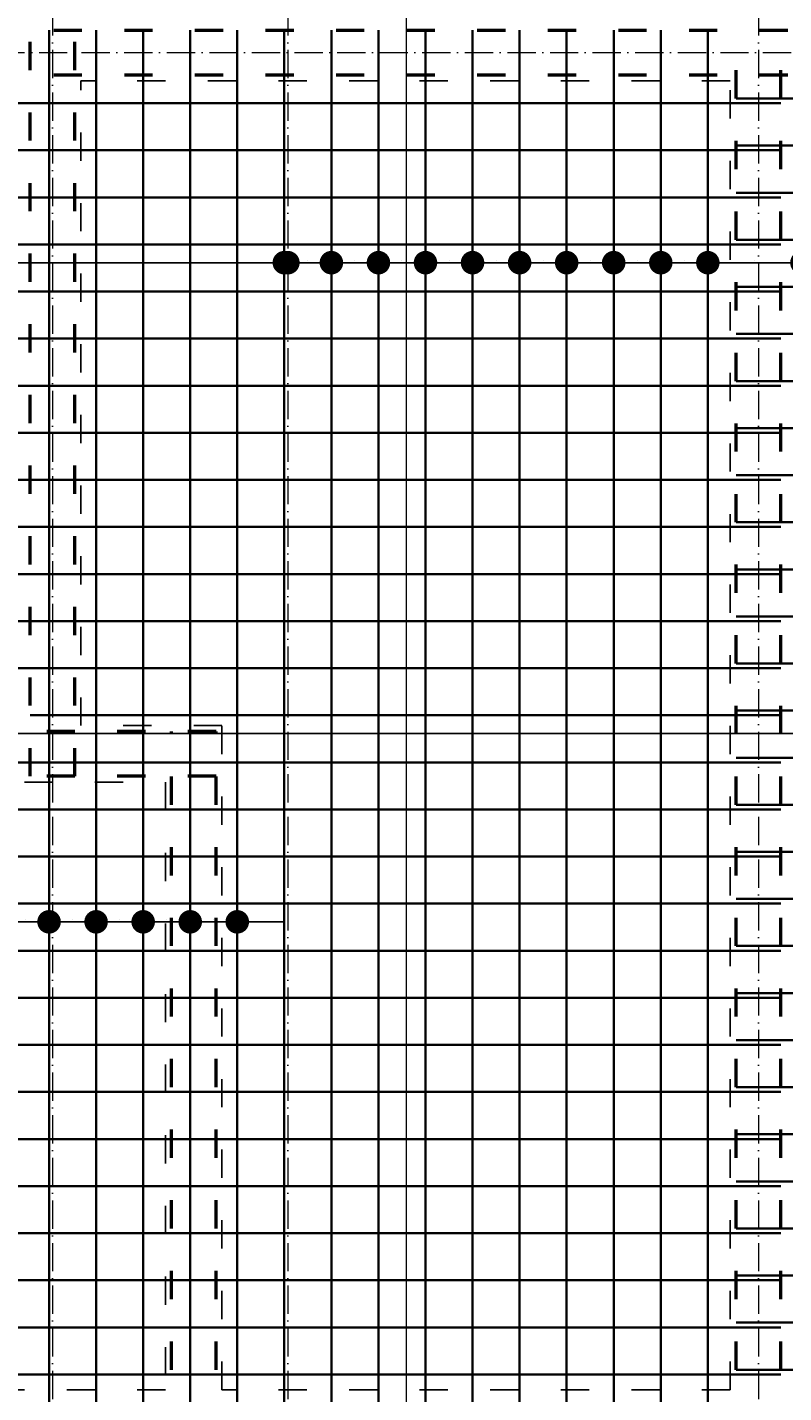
# Model space of a CAD drawing. Header units: millimetres. Extents: x 300938 to 312016, y 11971 to 20881.
# Tile 54 of 239: x 307680 to 308001, y 14710 to 15290. Entities that reach past the tile are written whole.
import ezdxf

# ---------------------------------------------------------------- set-up
doc = ezdxf.new("R2010")
doc.units = ezdxf.units.MM
doc.linetypes.add('ACAD_ISO03W100', pattern=[30, 12, -18])
doc.linetypes.add('ACAD_ISO10W100', pattern=[18, 12, -3, 0, -3])
for name, color, linetype, lineweight in [('konstrukcja wymiary', 1, 'Continuous', 13), ('osie', 5, 'ACAD_ISO10W100', 13), ('zbrojenie', 4, 'Continuous', 50), ('zbrojenie płyty', 141, 'Continuous', 35)]:
    doc.layers.add(name, color=color, linetype=linetype, lineweight=lineweight)
doc.layers.add('przerywane', color=6, linetype='ACAD_ISO03W100')
doc.styles.add('KONSTRUKCJA', font='romand.shx', dxfattribs={"oblique": 10})
doc.styles.get("Standard").update_dxf_attribs({"font": 'romand.shx', "oblique": 10})
doc.dimstyles.new('150', dxfattribs={"dimtxt": 10, "dimasz": 7, "dimexe": 1.25, "dimexo": 0.625, "dimgap": 3, "dimtad": 1, "dimdec": 0, "dimrnd": 0.5, "dimtxsty": 'KONSTRUKCJA', "dimblk": 'ARCHTICK', "dimcen": 2.5, "dimadec": 0, "dimazin": 0, "dimtfac": 1, "dimtdec": 0, "dimtix": 1, "dimtmove": 0, "dimatfit": 3, "dimfxl": 4, "dimfxlon": 1, "dimarcsym": 0})
doc.dimstyles.new('kropki', dxfattribs={"dimtxt": 0.001, "dimasz": 10, "dimexe": 1.25, "dimexo": 0.625, "dimgap": 1, "dimtad": 1, "dimtxsty": 'Standard', "dimblk": 'DOT', "dimcen": 2.5, "dimadec": 0, "dimazin": 0, "dimtfac": 1, "dimtmove": 0, "dimatfit": 3, "dimfxl": 1, "dimfxlon": 1, "dimarcsym": 0})

# ---------------------------------------------------------------- blocks, each defined once
blk = doc.blocks.new('_Dot')
at = {"color": 0, "linetype": 'ByBlock', "lineweight": -2}
blk.add_line((-0.5, 0), (-1, 0), dxfattribs=at)
at = {"color": 0, "linetype": 'ByBlock', "const_width": 0.5}
blk.add_lwpolyline([(-0.25, 0, 1), (0.25, 0, 1)], format="xyb", close=True, dxfattribs=at)
blk = doc.blocks.new('*D2355')
at = {"layer": 'Defpoints', "color": 0, "transparency": 16777216}
for p in [(307648.94, 14919.72), (307668.94, 14919.72), (307668.94, 14909.99)]:
    blk.add_point(p, dxfattribs=at)
at = {"layer": 'konstrukcja wymiary', "color": 0, "lineweight": -2, "transparency": 16777216}
for p, q in [((307638.94, 14909.99), (307628.94, 14909.99)), ((307648.94, 14910.99), (307648.94, 14908.74)), ((307648.94, 14909.99), (307668.94, 14909.99)), ((307668.94, 14910.99), (307668.94, 14908.74)), ((307678.94, 14909.99), (307688.94, 14909.99))]:
    blk.add_line(p, q, dxfattribs=at)
at = {"layer": 'konstrukcja wymiary', "color": 0, "lineweight": -2, "transparency": 16777216, "xscale": 10, "yscale": 10, "zscale": 10}
blk.add_blockref('_Dot', (307648.94, 14909.99), dxfattribs=at)
at = {"layer": 'konstrukcja wymiary', "color": 0, "lineweight": -2, "transparency": 16777216, "xscale": 10, "yscale": 10, "zscale": 10, "rotation": 180}
blk.add_blockref('_Dot', (307668.94, 14909.99), dxfattribs=at)
at = {"layer": 'konstrukcja wymiary', "color": 0, "transparency": 16777216, "insert": (307658.94, 14910.99), "char_height": 0.001, "attachment_point": 5}
blk.add_mtext('20', dxfattribs=at)
blk = doc.blocks.new('*D2356')
at = {"layer": 'Defpoints', "color": 0, "transparency": 16777216}
for p in [(307668.94, 14919.72), (307688.94, 14919.72), (307688.94, 14909.99)]:
    blk.add_point(p, dxfattribs=at)
at = {"layer": 'konstrukcja wymiary', "color": 0, "lineweight": -2, "transparency": 16777216}
for p, q in [((307658.94, 14909.99), (307648.94, 14909.99)), ((307668.94, 14910.99), (307668.94, 14908.74)), ((307668.94, 14909.99), (307688.94, 14909.99)), ((307688.94, 14910.99), (307688.94, 14908.74)), ((307698.94, 14909.99), (307708.94, 14909.99))]:
    blk.add_line(p, q, dxfattribs=at)
at = {"layer": 'konstrukcja wymiary', "color": 0, "lineweight": -2, "transparency": 16777216, "xscale": 10, "yscale": 10, "zscale": 10}
blk.add_blockref('_Dot', (307668.94, 14909.99), dxfattribs=at)
at = {"layer": 'konstrukcja wymiary', "color": 0, "lineweight": -2, "transparency": 16777216, "xscale": 10, "yscale": 10, "zscale": 10, "rotation": 180}
blk.add_blockref('_Dot', (307688.94, 14909.99), dxfattribs=at)
at = {"layer": 'konstrukcja wymiary', "color": 0, "transparency": 16777216, "insert": (307678.94, 14910.99), "char_height": 0.001, "attachment_point": 5}
blk.add_mtext('20', dxfattribs=at)
blk = doc.blocks.new('*D2357')
at = {"layer": 'Defpoints', "color": 0, "transparency": 16777216}
for p in [(307688.94, 14919.72), (307708.94, 14919.72), (307708.94, 14909.99)]:
    blk.add_point(p, dxfattribs=at)
at = {"layer": 'konstrukcja wymiary', "color": 0, "lineweight": -2, "transparency": 16777216}
for p, q in [((307678.94, 14909.99), (307668.94, 14909.99)), ((307688.94, 14910.99), (307688.94, 14908.74)), ((307688.94, 14909.99), (307708.94, 14909.99)), ((307708.94, 14910.99), (307708.94, 14908.74)), ((307718.94, 14909.99), (307728.94, 14909.99))]:
    blk.add_line(p, q, dxfattribs=at)
at = {"layer": 'konstrukcja wymiary', "color": 0, "lineweight": -2, "transparency": 16777216, "xscale": 10, "yscale": 10, "zscale": 10}
blk.add_blockref('_Dot', (307688.94, 14909.99), dxfattribs=at)
at = {"layer": 'konstrukcja wymiary', "color": 0, "lineweight": -2, "transparency": 16777216, "xscale": 10, "yscale": 10, "zscale": 10, "rotation": 180}
blk.add_blockref('_Dot', (307708.94, 14909.99), dxfattribs=at)
at = {"layer": 'konstrukcja wymiary', "color": 0, "transparency": 16777216, "insert": (307698.94, 14910.99), "char_height": 0.001, "attachment_point": 5}
blk.add_mtext('20', dxfattribs=at)
blk = doc.blocks.new('*D2358')
at = {"layer": 'Defpoints', "color": 0, "transparency": 16777216}
for p in [(307708.94, 14919.72), (307728.94, 14919.72), (307728.94, 14909.99)]:
    blk.add_point(p, dxfattribs=at)
at = {"layer": 'konstrukcja wymiary', "color": 0, "lineweight": -2, "transparency": 16777216}
for p, q in [((307698.94, 14909.99), (307688.94, 14909.99)), ((307708.94, 14910.99), (307708.94, 14908.74)), ((307708.94, 14909.99), (307728.94, 14909.99)), ((307728.94, 14910.99), (307728.94, 14908.74)), ((307738.94, 14909.99), (307748.94, 14909.99))]:
    blk.add_line(p, q, dxfattribs=at)
at = {"layer": 'konstrukcja wymiary', "color": 0, "lineweight": -2, "transparency": 16777216, "xscale": 10, "yscale": 10, "zscale": 10}
blk.add_blockref('_Dot', (307708.94, 14909.99), dxfattribs=at)
at = {"layer": 'konstrukcja wymiary', "color": 0, "lineweight": -2, "transparency": 16777216, "xscale": 10, "yscale": 10, "zscale": 10, "rotation": 180}
blk.add_blockref('_Dot', (307728.94, 14909.99), dxfattribs=at)
at = {"layer": 'konstrukcja wymiary', "color": 0, "transparency": 16777216, "insert": (307718.94, 14910.99), "char_height": 0.001, "attachment_point": 5}
blk.add_mtext('20', dxfattribs=at)
blk = doc.blocks.new('*D2359')
at = {"layer": 'Defpoints', "color": 0, "transparency": 16777216}
for p in [(307728.94, 14919.72), (307748.94, 14919.72), (307748.94, 14909.99)]:
    blk.add_point(p, dxfattribs=at)
at = {"layer": 'konstrukcja wymiary', "color": 0, "lineweight": -2, "transparency": 16777216}
for p, q in [((307718.94, 14909.99), (307708.94, 14909.99)), ((307728.94, 14910.99), (307728.94, 14908.74)), ((307728.94, 14909.99), (307748.94, 14909.99)), ((307748.94, 14910.99), (307748.94, 14908.74)), ((307758.94, 14909.99), (307768.94, 14909.99))]:
    blk.add_line(p, q, dxfattribs=at)
at = {"layer": 'konstrukcja wymiary', "color": 0, "lineweight": -2, "transparency": 16777216, "xscale": 10, "yscale": 10, "zscale": 10}
blk.add_blockref('_Dot', (307728.94, 14909.99), dxfattribs=at)
at = {"layer": 'konstrukcja wymiary', "color": 0, "lineweight": -2, "transparency": 16777216, "xscale": 10, "yscale": 10, "zscale": 10, "rotation": 180}
blk.add_blockref('_Dot', (307748.94, 14909.99), dxfattribs=at)
at = {"layer": 'konstrukcja wymiary', "color": 0, "transparency": 16777216, "insert": (307738.94, 14910.99), "char_height": 0.001, "attachment_point": 5}
blk.add_mtext('20', dxfattribs=at)
blk = doc.blocks.new('*D2360')
at = {"layer": 'Defpoints', "color": 0, "transparency": 16777216}
for p in [(307748.94, 14919.72), (307768.94, 14919.72), (307768.94, 14909.99)]:
    blk.add_point(p, dxfattribs=at)
at = {"layer": 'konstrukcja wymiary', "color": 0, "lineweight": -2, "transparency": 16777216}
for p, q in [((307738.94, 14909.99), (307728.94, 14909.99)), ((307748.94, 14910.99), (307748.94, 14908.74)), ((307748.94, 14909.99), (307768.94, 14909.99)), ((307768.94, 14910.99), (307768.94, 14908.74)), ((307778.94, 14909.99), (307788.94, 14909.99))]:
    blk.add_line(p, q, dxfattribs=at)
at = {"layer": 'konstrukcja wymiary', "color": 0, "lineweight": -2, "transparency": 16777216, "xscale": 10, "yscale": 10, "zscale": 10}
blk.add_blockref('_Dot', (307748.94, 14909.99), dxfattribs=at)
at = {"layer": 'konstrukcja wymiary', "color": 0, "lineweight": -2, "transparency": 16777216, "xscale": 10, "yscale": 10, "zscale": 10, "rotation": 180}
blk.add_blockref('_Dot', (307768.94, 14909.99), dxfattribs=at)
at = {"layer": 'konstrukcja wymiary', "color": 0, "transparency": 16777216, "insert": (307758.94, 14910.99), "char_height": 0.001, "attachment_point": 5}
blk.add_mtext('20', dxfattribs=at)
blk = doc.blocks.new('*D2361')
at = {"layer": 'Defpoints', "color": 0, "transparency": 16777216}
for p in [(307788.94, 15199.72), (307808.94, 15199.72), (307808.94, 15189.99)]:
    blk.add_point(p, dxfattribs=at)
at = {"layer": 'konstrukcja wymiary', "color": 0, "lineweight": -2, "transparency": 16777216}
for p, q in [((307788.94, 15190.99), (307788.94, 15188.74)), ((307808.94, 15190.99), (307808.94, 15188.74)), ((307778.94, 15189.99), (307768.94, 15189.99)), ((307788.94, 15189.99), (307808.94, 15189.99)), ((307818.94, 15189.99), (307828.94, 15189.99))]:
    blk.add_line(p, q, dxfattribs=at)
at = {"layer": 'konstrukcja wymiary', "color": 0, "lineweight": -2, "transparency": 16777216, "xscale": 10, "yscale": 10, "zscale": 10}
blk.add_blockref('_Dot', (307788.94, 15189.99), dxfattribs=at)
at = {"layer": 'konstrukcja wymiary', "color": 0, "lineweight": -2, "transparency": 16777216, "xscale": 10, "yscale": 10, "zscale": 10, "rotation": 180}
blk.add_blockref('_Dot', (307808.94, 15189.99), dxfattribs=at)
at = {"layer": 'konstrukcja wymiary', "color": 0, "transparency": 16777216, "insert": (307798.94, 15190.99), "char_height": 0.001, "attachment_point": 5}
blk.add_mtext('20', dxfattribs=at)
blk = doc.blocks.new('*D2362')
at = {"layer": 'Defpoints', "color": 0, "transparency": 16777216}
for p in [(307808.94, 15199.72), (307828.94, 15199.72), (307828.94, 15189.99)]:
    blk.add_point(p, dxfattribs=at)
at = {"layer": 'konstrukcja wymiary', "color": 0, "lineweight": -2, "transparency": 16777216}
for p, q in [((307808.94, 15190.99), (307808.94, 15188.74)), ((307828.94, 15190.99), (307828.94, 15188.74)), ((307798.94, 15189.99), (307788.94, 15189.99)), ((307808.94, 15189.99), (307828.94, 15189.99)), ((307838.94, 15189.99), (307848.94, 15189.99))]:
    blk.add_line(p, q, dxfattribs=at)
at = {"layer": 'konstrukcja wymiary', "color": 0, "lineweight": -2, "transparency": 16777216, "xscale": 10, "yscale": 10, "zscale": 10}
blk.add_blockref('_Dot', (307808.94, 15189.99), dxfattribs=at)
at = {"layer": 'konstrukcja wymiary', "color": 0, "lineweight": -2, "transparency": 16777216, "xscale": 10, "yscale": 10, "zscale": 10, "rotation": 180}
blk.add_blockref('_Dot', (307828.94, 15189.99), dxfattribs=at)
at = {"layer": 'konstrukcja wymiary', "color": 0, "transparency": 16777216, "insert": (307818.94, 15190.99), "char_height": 0.001, "attachment_point": 5}
blk.add_mtext('20', dxfattribs=at)
blk = doc.blocks.new('*D2363')
at = {"layer": 'Defpoints', "color": 0, "transparency": 16777216}
for p in [(307828.94, 15199.72), (307848.94, 15199.72), (307848.94, 15189.99)]:
    blk.add_point(p, dxfattribs=at)
at = {"layer": 'konstrukcja wymiary', "color": 0, "lineweight": -2, "transparency": 16777216}
for p, q in [((307828.94, 15190.99), (307828.94, 15188.74)), ((307848.94, 15190.99), (307848.94, 15188.74)), ((307818.94, 15189.99), (307808.94, 15189.99)), ((307828.94, 15189.99), (307848.94, 15189.99)), ((307858.94, 15189.99), (307868.94, 15189.99))]:
    blk.add_line(p, q, dxfattribs=at)
at = {"layer": 'konstrukcja wymiary', "color": 0, "lineweight": -2, "transparency": 16777216, "xscale": 10, "yscale": 10, "zscale": 10}
blk.add_blockref('_Dot', (307828.94, 15189.99), dxfattribs=at)
at = {"layer": 'konstrukcja wymiary', "color": 0, "lineweight": -2, "transparency": 16777216, "xscale": 10, "yscale": 10, "zscale": 10, "rotation": 180}
blk.add_blockref('_Dot', (307848.94, 15189.99), dxfattribs=at)
at = {"layer": 'konstrukcja wymiary', "color": 0, "transparency": 16777216, "insert": (307838.94, 15190.99), "char_height": 0.001, "attachment_point": 5}
blk.add_mtext('20', dxfattribs=at)
blk = doc.blocks.new('*D2364')
at = {"layer": 'Defpoints', "color": 0, "transparency": 16777216}
for p in [(307848.94, 15199.72), (307868.94, 15199.72), (307868.94, 15189.99)]:
    blk.add_point(p, dxfattribs=at)
at = {"layer": 'konstrukcja wymiary', "color": 0, "lineweight": -2, "transparency": 16777216}
for p, q in [((307848.94, 15190.99), (307848.94, 15188.74)), ((307868.94, 15190.99), (307868.94, 15188.74)), ((307838.94, 15189.99), (307828.94, 15189.99)), ((307848.94, 15189.99), (307868.94, 15189.99)), ((307878.94, 15189.99), (307888.94, 15189.99))]:
    blk.add_line(p, q, dxfattribs=at)
at = {"layer": 'konstrukcja wymiary', "color": 0, "lineweight": -2, "transparency": 16777216, "xscale": 10, "yscale": 10, "zscale": 10}
blk.add_blockref('_Dot', (307848.94, 15189.99), dxfattribs=at)
at = {"layer": 'konstrukcja wymiary', "color": 0, "lineweight": -2, "transparency": 16777216, "xscale": 10, "yscale": 10, "zscale": 10, "rotation": 180}
blk.add_blockref('_Dot', (307868.94, 15189.99), dxfattribs=at)
at = {"layer": 'konstrukcja wymiary', "color": 0, "transparency": 16777216, "insert": (307858.94, 15190.99), "char_height": 0.001, "attachment_point": 5}
blk.add_mtext('20', dxfattribs=at)
blk = doc.blocks.new('*D2365')
at = {"layer": 'Defpoints', "color": 0, "transparency": 16777216}
for p in [(307868.94, 15199.72), (307888.94, 15199.72), (307888.94, 15189.99)]:
    blk.add_point(p, dxfattribs=at)
at = {"layer": 'konstrukcja wymiary', "color": 0, "lineweight": -2, "transparency": 16777216}
for p, q in [((307868.94, 15190.99), (307868.94, 15188.74)), ((307888.94, 15190.99), (307888.94, 15188.74)), ((307858.94, 15189.99), (307848.94, 15189.99)), ((307868.94, 15189.99), (307888.94, 15189.99)), ((307898.94, 15189.99), (307908.94, 15189.99))]:
    blk.add_line(p, q, dxfattribs=at)
at = {"layer": 'konstrukcja wymiary', "color": 0, "lineweight": -2, "transparency": 16777216, "xscale": 10, "yscale": 10, "zscale": 10}
blk.add_blockref('_Dot', (307868.94, 15189.99), dxfattribs=at)
at = {"layer": 'konstrukcja wymiary', "color": 0, "lineweight": -2, "transparency": 16777216, "xscale": 10, "yscale": 10, "zscale": 10, "rotation": 180}
blk.add_blockref('_Dot', (307888.94, 15189.99), dxfattribs=at)
at = {"layer": 'konstrukcja wymiary', "color": 0, "transparency": 16777216, "insert": (307878.94, 15190.99), "char_height": 0.001, "attachment_point": 5}
blk.add_mtext('20', dxfattribs=at)
blk = doc.blocks.new('*D2366')
at = {"layer": 'Defpoints', "color": 0, "transparency": 16777216}
for p in [(307888.94, 15199.72), (307908.94, 15199.72), (307908.94, 15189.99)]:
    blk.add_point(p, dxfattribs=at)
at = {"layer": 'konstrukcja wymiary', "color": 0, "lineweight": -2, "transparency": 16777216}
for p, q in [((307888.94, 15190.99), (307888.94, 15188.74)), ((307908.94, 15190.99), (307908.94, 15188.74)), ((307878.94, 15189.99), (307868.94, 15189.99)), ((307888.94, 15189.99), (307908.94, 15189.99)), ((307918.94, 15189.99), (307928.94, 15189.99))]:
    blk.add_line(p, q, dxfattribs=at)
at = {"layer": 'konstrukcja wymiary', "color": 0, "lineweight": -2, "transparency": 16777216, "xscale": 10, "yscale": 10, "zscale": 10}
blk.add_blockref('_Dot', (307888.94, 15189.99), dxfattribs=at)
at = {"layer": 'konstrukcja wymiary', "color": 0, "lineweight": -2, "transparency": 16777216, "xscale": 10, "yscale": 10, "zscale": 10, "rotation": 180}
blk.add_blockref('_Dot', (307908.94, 15189.99), dxfattribs=at)
at = {"layer": 'konstrukcja wymiary', "color": 0, "transparency": 16777216, "insert": (307898.94, 15190.99), "char_height": 0.001, "attachment_point": 5}
blk.add_mtext('20', dxfattribs=at)
blk = doc.blocks.new('*D2367')
at = {"layer": 'Defpoints', "color": 0, "transparency": 16777216}
for p in [(307908.94, 15199.72), (307928.94, 15199.72), (307928.94, 15189.99)]:
    blk.add_point(p, dxfattribs=at)
at = {"layer": 'konstrukcja wymiary', "color": 0, "lineweight": -2, "transparency": 16777216}
for p, q in [((307908.94, 15190.99), (307908.94, 15188.74)), ((307928.94, 15190.99), (307928.94, 15188.74)), ((307898.94, 15189.99), (307888.94, 15189.99)), ((307908.94, 15189.99), (307928.94, 15189.99)), ((307938.94, 15189.99), (307948.94, 15189.99))]:
    blk.add_line(p, q, dxfattribs=at)
at = {"layer": 'konstrukcja wymiary', "color": 0, "lineweight": -2, "transparency": 16777216, "xscale": 10, "yscale": 10, "zscale": 10}
blk.add_blockref('_Dot', (307908.94, 15189.99), dxfattribs=at)
at = {"layer": 'konstrukcja wymiary', "color": 0, "lineweight": -2, "transparency": 16777216, "xscale": 10, "yscale": 10, "zscale": 10, "rotation": 180}
blk.add_blockref('_Dot', (307928.94, 15189.99), dxfattribs=at)
at = {"layer": 'konstrukcja wymiary', "color": 0, "transparency": 16777216, "insert": (307918.94, 15190.99), "char_height": 0.001, "attachment_point": 5}
blk.add_mtext('20', dxfattribs=at)
blk = doc.blocks.new('*D2368')
at = {"layer": 'Defpoints', "color": 0, "transparency": 16777216}
for p in [(307928.94, 15199.72), (307948.94, 15199.72), (307948.94, 15189.99)]:
    blk.add_point(p, dxfattribs=at)
at = {"layer": 'konstrukcja wymiary', "color": 0, "lineweight": -2, "transparency": 16777216}
for p, q in [((307928.94, 15190.99), (307928.94, 15188.74)), ((307948.94, 15190.99), (307948.94, 15188.74)), ((307918.94, 15189.99), (307908.94, 15189.99)), ((307928.94, 15189.99), (307948.94, 15189.99)), ((307958.94, 15189.99), (307968.94, 15189.99))]:
    blk.add_line(p, q, dxfattribs=at)
at = {"layer": 'konstrukcja wymiary', "color": 0, "lineweight": -2, "transparency": 16777216, "xscale": 10, "yscale": 10, "zscale": 10}
blk.add_blockref('_Dot', (307928.94, 15189.99), dxfattribs=at)
at = {"layer": 'konstrukcja wymiary', "color": 0, "lineweight": -2, "transparency": 16777216, "xscale": 10, "yscale": 10, "zscale": 10, "rotation": 180}
blk.add_blockref('_Dot', (307948.94, 15189.99), dxfattribs=at)
at = {"layer": 'konstrukcja wymiary', "color": 0, "transparency": 16777216, "insert": (307938.94, 15190.99), "char_height": 0.001, "attachment_point": 5}
blk.add_mtext('20', dxfattribs=at)
blk = doc.blocks.new('*D2369')
at = {"layer": 'Defpoints', "color": 0, "transparency": 16777216}
for p in [(307948.94, 15199.72), (307968.94, 15199.72), (307968.94, 15189.99)]:
    blk.add_point(p, dxfattribs=at)
at = {"layer": 'konstrukcja wymiary', "color": 0, "lineweight": -2, "transparency": 16777216}
for p, q in [((307948.94, 15190.99), (307948.94, 15188.74)), ((307968.94, 15190.99), (307968.94, 15188.74)), ((307938.94, 15189.99), (307928.94, 15189.99)), ((307948.94, 15189.99), (307968.94, 15189.99)), ((307978.94, 15189.99), (307988.94, 15189.99))]:
    blk.add_line(p, q, dxfattribs=at)
at = {"layer": 'konstrukcja wymiary', "color": 0, "lineweight": -2, "transparency": 16777216, "xscale": 10, "yscale": 10, "zscale": 10}
blk.add_blockref('_Dot', (307948.94, 15189.99), dxfattribs=at)
at = {"layer": 'konstrukcja wymiary', "color": 0, "lineweight": -2, "transparency": 16777216, "xscale": 10, "yscale": 10, "zscale": 10, "rotation": 180}
blk.add_blockref('_Dot', (307968.94, 15189.99), dxfattribs=at)
at = {"layer": 'konstrukcja wymiary', "color": 0, "transparency": 16777216, "insert": (307958.94, 15190.99), "char_height": 0.001, "attachment_point": 5}
blk.add_mtext('20', dxfattribs=at)
blk = doc.blocks.new('*D2370')
at = {"layer": 'Defpoints', "color": 0, "transparency": 16777216}
for p in [(307968.94, 15199.72), (308008.94, 15199.72), (308008.94, 15189.99)]:
    blk.add_point(p, dxfattribs=at)
at = {"layer": 'konstrukcja wymiary', "color": 0, "lineweight": -2, "transparency": 16777216}
for p, q in [((307968.94, 15190.99), (307968.94, 15188.74)), ((308008.94, 15190.99), (308008.94, 15188.74)), ((307978.94, 15189.99), (307998.94, 15189.99))]:
    blk.add_line(p, q, dxfattribs=at)
at = {"layer": 'konstrukcja wymiary', "color": 0, "lineweight": -2, "transparency": 16777216, "xscale": 10, "yscale": 10, "zscale": 10, "rotation": 180}
blk.add_blockref('_Dot', (307968.94, 15189.99), dxfattribs=at)
at = {"layer": 'konstrukcja wymiary', "color": 0, "lineweight": -2, "transparency": 16777216, "xscale": 10, "yscale": 10, "zscale": 10}
blk.add_blockref('_Dot', (308008.94, 15189.99), dxfattribs=at)
at = {"layer": 'konstrukcja wymiary', "color": 0, "transparency": 16777216, "insert": (307988.94, 15190.99), "char_height": 0.001, "attachment_point": 5}
blk.add_mtext('40', dxfattribs=at)
blk = doc.blocks.new('*D2371')
at = {"layer": 'Defpoints', "color": 0, "transparency": 16777216}
for p in [(308008.94, 15199.72), (308028.94, 15199.72), (308028.94, 15189.99)]:
    blk.add_point(p, dxfattribs=at)
at = {"layer": 'konstrukcja wymiary', "color": 0, "lineweight": -2, "transparency": 16777216}
for p, q in [((308008.94, 15190.99), (308008.94, 15188.74)), ((308028.94, 15190.99), (308028.94, 15188.74)), ((307998.94, 15189.99), (307988.94, 15189.99)), ((308008.94, 15189.99), (308028.94, 15189.99)), ((308038.94, 15189.99), (308048.94, 15189.99))]:
    blk.add_line(p, q, dxfattribs=at)
at = {"layer": 'konstrukcja wymiary', "color": 0, "lineweight": -2, "transparency": 16777216, "xscale": 10, "yscale": 10, "zscale": 10}
blk.add_blockref('_Dot', (308008.94, 15189.99), dxfattribs=at)
at = {"layer": 'konstrukcja wymiary', "color": 0, "lineweight": -2, "transparency": 16777216, "xscale": 10, "yscale": 10, "zscale": 10, "rotation": 180}
blk.add_blockref('_Dot', (308028.94, 15189.99), dxfattribs=at)
at = {"layer": 'konstrukcja wymiary', "color": 0, "transparency": 16777216, "insert": (308018.94, 15190.99), "char_height": 0.001, "attachment_point": 5}
blk.add_mtext('20', dxfattribs=at)
blk = doc.blocks.new('*D2382')
at = {"layer": 'Defpoints', "color": 0, "transparency": 16777216}
for p in [(307790.44, 15197.72), (307268.94, 15189.99), (307268.94, 15177.72)]:
    blk.add_point(p, dxfattribs=at)
at = {"layer": 'konstrukcja wymiary', "color": 0, "lineweight": -2, "transparency": 16777216}
for p, q in [((307268.94, 15188.99), (307268.94, 15191.24)), ((307790.44, 15190.99), (307790.44, 15188.74)), ((307780.44, 15189.99), (307278.94, 15189.99))]:
    blk.add_line(p, q, dxfattribs=at)
at = {"layer": 'konstrukcja wymiary', "color": 0, "lineweight": -2, "transparency": 16777216, "xscale": 10, "yscale": 10, "zscale": 10, "rotation": 180}
blk.add_blockref('_Dot', (307268.94, 15189.99), dxfattribs=at)
at = {"layer": 'konstrukcja wymiary', "color": 0, "lineweight": -2, "transparency": 16777216, "xscale": 10, "yscale": 10, "zscale": 10}
blk.add_blockref('_Dot', (307790.44, 15189.99), dxfattribs=at)
at = {"layer": 'konstrukcja wymiary', "color": 0, "transparency": 16777216, "insert": (307529.69, 15190.99), "char_height": 0.001, "attachment_point": 5}
blk.add_mtext('521,5', dxfattribs=at)
blk = doc.blocks.new('*D2383')
at = {"layer": 'Defpoints', "color": 0, "transparency": 16777216}
for p in [(306808.94, 14999.72), (308248.9, 14989.99), (308248.9, 14979.72)]:
    blk.add_point(p, dxfattribs=at)
at = {"layer": 'konstrukcja wymiary', "color": 0, "lineweight": -2, "transparency": 16777216}
for p, q in [((306808.94, 14990.99), (306808.94, 14988.74)), ((306818.94, 14989.99), (308238.9, 14989.99)), ((308248.9, 14988.99), (308248.9, 14991.24))]:
    blk.add_line(p, q, dxfattribs=at)
at = {"layer": 'konstrukcja wymiary', "color": 0, "lineweight": -2, "transparency": 16777216, "xscale": 10, "yscale": 10, "zscale": 10, "rotation": 180}
blk.add_blockref('_Dot', (306808.94, 14989.99), dxfattribs=at)
at = {"layer": 'konstrukcja wymiary', "color": 0, "lineweight": -2, "transparency": 16777216, "xscale": 10, "yscale": 10, "zscale": 10}
blk.add_blockref('_Dot', (308248.9, 14989.99), dxfattribs=at)
at = {"layer": 'konstrukcja wymiary', "color": 0, "transparency": 16777216, "insert": (307528.92, 14990.99), "char_height": 0.001, "attachment_point": 5}
blk.add_mtext('1439,96', dxfattribs=at)
blk = doc.blocks.new('_ArchTick')
at = {"color": 0, "linetype": 'ByBlock', "lineweight": 13, "const_width": 0.15}
blk.add_lwpolyline([(-0.5, -0.5), (0.5, 0.5)], dxfattribs=at)
blk = doc.blocks.new('*D2861')
at = {"layer": 'Defpoints', "color": 0, "transparency": 16777216}
for p in [(308234.44, 15501.22), (307546.44, 14520.22), (308234.44, 14393.22)]:
    blk.add_point(p, dxfattribs=at)
at = {"layer": 'konstrukcja wymiary', "color": 0, "lineweight": -2, "transparency": 16777216}
for p, q in [((307546.44, 15497.22), (307546.44, 15502.47)), ((307546.44, 15501.22), (308234.44, 15501.22)), ((308234.44, 15497.22), (308234.44, 15502.47))]:
    blk.add_line(p, q, dxfattribs=at)
at = {"layer": 'konstrukcja wymiary', "color": 0, "lineweight": -2, "transparency": 16777216, "xscale": 7, "yscale": 7, "zscale": 7, "rotation": 180}
blk.add_blockref('_ArchTick', (307546.44, 15501.22), dxfattribs=at)
at = {"layer": 'konstrukcja wymiary', "color": 0, "lineweight": -2, "transparency": 16777216, "xscale": 7, "yscale": 7, "zscale": 7}
blk.add_blockref('_ArchTick', (308234.44, 15501.22), dxfattribs=at)
at = {"layer": 'konstrukcja wymiary', "color": 0, "transparency": 16777216, "insert": (307890.44, 15509.22), "char_height": 10, "attachment_point": 5, "style": 'KONSTRUKCJA'}
blk.add_mtext('688', dxfattribs=at)

msp = doc.modelspace()

# ---------------------------------------------------------------- linework, layer by layer
at = {"layer": 'konstrukcja wymiary'}
msp.add_line((307840.812, 14466.224), (307840.812, 15310.963), dxfattribs=at)
at = {"layer": 'osie'}
for p, q in [((307690.44, 15606.148), (307690.44, 13976.332)), ((307790.44, 15606.148), (307790.44, 13976.332)), ((307990.44, 15606.148), (307990.44, 13976.332)), ((306435.771, 15279.224), (308440.491, 15279.224))]:
    msp.add_line(p, q, dxfattribs=at)
at = {"layer": 'przerywane'}
for p, q in [((307702.44, 14993.324), (307702.44, 15267.224)), ((307978.44, 15267.224), (307702.44, 15267.224)), ((307978.44, 14711.224), (307978.44, 15267.224)), ((307762.44, 14993.324), (307702.44, 14993.324)), ((307762.44, 14711.224), (307762.44, 14993.324)), ((307678.44, 14969.324), (307738.44, 14969.324)), ((307738.44, 14969.324), (307738.44, 14711.224)), ((307738.44, 14711.224), (307082.44, 14711.224)), ((307978.44, 14711.224), (307762.44, 14711.224))]:
    msp.add_line(p, q, dxfattribs=at)
at = {"layer": 'zbrojenie', "linetype": 'ACAD_ISO03W100'}
for p, q in [((306640.94, 15288.724), (308419.94, 15288.724)), ((307680.94, 14971.824), (307680.94, 15288.724)), ((307699.94, 14971.824), (307699.94, 15288.724)), ((307980.94, 14689.724), (307980.94, 15288.724)), ((307999.94, 14689.724), (307999.94, 15288.724)), ((306640.94, 15269.724), (308419.94, 15269.724)), ((307759.94, 14990.824), (307680.94, 14990.824)), ((307740.94, 14689.724), (307740.94, 14990.824)), ((307759.94, 14689.724), (307759.94, 14990.824)), ((307759.94, 14971.824), (307680.94, 14971.824))]:
    msp.add_line(p, q, dxfattribs=at)
at = {"layer": 'zbrojenie płyty'}
for p, q in [((307688.94, 15288.724), (307688.94, 14114.724)), ((307708.94, 15288.724), (307708.94, 14114.724)), ((307728.94, 15288.724), (307728.94, 14114.724)), ((307748.94, 15288.724), (307748.94, 14114.724)), ((307768.94, 15288.724), (307768.94, 14114.724)), ((307788.94, 15288.724), (307788.94, 14689.724)), ((307808.94, 15288.724), (307808.94, 14689.724)), ((307828.94, 15288.724), (307828.94, 14689.724)), ((307848.94, 15288.724), (307848.94, 14689.724)), ((307868.94, 15288.724), (307868.94, 14689.724)), ((307888.94, 15288.724), (307888.94, 14689.724)), ((307908.94, 15288.724), (307908.94, 14689.724)), ((307928.94, 15288.724), (307928.94, 14689.724)), ((307948.94, 15288.724), (307948.94, 14689.724)), ((307968.94, 15288.724), (307968.94, 14689.724)), ((307060.94, 15257.724), (307999.94, 15257.724)), ((307980.94, 15259.724), (308419.94, 15259.724)), ((307060.94, 15237.724), (307999.94, 15237.724)), ((307980.94, 15239.724), (308419.94, 15239.724)), ((307980.94, 15219.724), (308419.94, 15219.724)), ((307060.94, 15217.724), (307999.94, 15217.724)), ((307060.94, 15197.724), (307999.94, 15197.724)), ((307980.94, 15199.724), (308419.94, 15199.724)), ((307980.94, 15179.724), (308419.94, 15179.724)), ((307060.94, 15177.724), (307999.94, 15177.724)), ((307060.94, 15157.724), (307999.94, 15157.724)), ((307980.94, 15159.724), (308419.94, 15159.724)), ((307980.94, 15139.724), (308419.94, 15139.724)), ((307060.94, 15137.724), (307999.94, 15137.724)), ((307060.94, 15117.724), (307999.94, 15117.724)), ((307980.94, 15119.724), (308419.94, 15119.724)), ((307060.94, 15097.724), (307999.94, 15097.724)), ((307980.94, 15099.724), (308419.94, 15099.724)), ((307060.94, 15077.724), (307999.94, 15077.724)), ((307980.94, 15079.724), (308419.94, 15079.724)), ((307060.94, 15057.724), (307999.94, 15057.724)), ((307980.94, 15059.724), (308419.94, 15059.724)), ((307980.94, 15039.724), (308419.94, 15039.724)), ((307060.94, 15037.724), (307999.94, 15037.724)), ((307060.94, 15017.724), (307999.94, 15017.724)), ((307980.94, 15019.724), (308419.94, 15019.724)), ((307980.94, 14999.724), (308419.94, 14999.724)), ((307680.94, 14997.724), (307999.94, 14997.724)), ((307060.94, 14977.724), (307999.94, 14977.724)), ((307980.94, 14979.724), (308419.94, 14979.724)), ((307980.94, 14959.724), (308419.94, 14959.724)), ((307060.94, 14957.724), (307999.94, 14957.724)), ((307060.94, 14937.724), (307999.94, 14937.724)), ((307980.94, 14939.724), (308419.94, 14939.724)), ((307060.94, 14917.724), (307999.94, 14917.724)), ((307980.94, 14919.724), (308419.94, 14919.724)), ((307060.94, 14897.724), (307999.94, 14897.724)), ((307980.94, 14899.724), (308419.94, 14899.724)), ((307060.94, 14877.724), (307999.94, 14877.724)), ((307980.94, 14879.724), (308419.94, 14879.724)), ((307980.94, 14859.724), (308419.94, 14859.724)), ((307060.94, 14857.724), (307999.94, 14857.724)), ((307060.94, 14837.724), (307999.94, 14837.724)), ((307980.94, 14839.724), (308419.94, 14839.724)), ((307980.94, 14819.724), (308419.94, 14819.724)), ((307060.94, 14817.724), (307999.94, 14817.724)), ((307060.94, 14797.724), (307999.94, 14797.724)), ((307980.94, 14799.724), (308419.94, 14799.724)), ((307980.94, 14779.724), (308419.94, 14779.724)), ((307060.94, 14777.724), (307999.94, 14777.724)), ((307060.94, 14757.724), (307999.94, 14757.724)), ((307980.94, 14759.724), (308419.94, 14759.724)), ((307980.94, 14739.724), (308419.94, 14739.724)), ((307060.94, 14737.724), (307999.94, 14737.724)), ((307060.94, 14717.724), (307999.94, 14717.724)), ((307980.94, 14719.724), (308419.94, 14719.724))]:
    msp.add_line(p, q, dxfattribs=at)

# ---------------------------------------------------------------- dimensions: what is measured, and where the dimension line sits
at = {"layer": 'konstrukcja wymiary'}
for base, p1, p2, dimstyle, picture, middle in [((308234.44, 15501.224), (307546.44, 14520.224), (308234.44, 14393.224), '150', '*D2861', (307890.44, 15509.224)), ((307268.94, 15189.991), (307790.44, 15197.724), (307268.94, 15177.724), 'kropki', '*D2382', (307529.69, 15190.992)), ((307808.94, 15189.991), (307788.94, 15199.724), (307808.94, 15199.724), 'kropki', '*D2361', (307798.94, 15190.992)), ((307828.94, 15189.991), (307808.94, 15199.724), (307828.94, 15199.724), 'kropki', '*D2362', (307818.94, 15190.992)), ((307848.94, 15189.991), (307828.94, 15199.724), (307848.94, 15199.724), 'kropki', '*D2363', (307838.94, 15190.992)), ((307868.94, 15189.991), (307848.94, 15199.724), (307868.94, 15199.724), 'kropki', '*D2364', (307858.94, 15190.992)), ((307888.94, 15189.991), (307868.94, 15199.724), (307888.94, 15199.724), 'kropki', '*D2365', (307878.94, 15190.992)), ((307908.94, 15189.991), (307888.94, 15199.724), (307908.94, 15199.724), 'kropki', '*D2366', (307898.94, 15190.992)), ((307928.94, 15189.991), (307908.94, 15199.724), (307928.94, 15199.724), 'kropki', '*D2367', (307918.94, 15190.992)), ((307948.94, 15189.991), (307928.94, 15199.724), (307948.94, 15199.724), 'kropki', '*D2368', (307938.94, 15190.992)), ((307968.94, 15189.991), (307948.94, 15199.724), (307968.94, 15199.724), 'kropki', '*D2369', (307958.94, 15190.992)), ((308008.94, 15189.991), (307968.94, 15199.724), (308008.94, 15199.724), 'kropki', '*D2370', (307988.94, 15190.992)), ((308028.94, 15189.991), (308008.94, 15199.724), (308028.94, 15199.724), 'kropki', '*D2371', (308018.94, 15190.992)), ((308248.897, 14989.991), (306808.94, 14999.724), (308248.897, 14979.724), 'kropki', '*D2383', (307528.918, 14990.992)), ((307668.94, 14909.991), (307648.94, 14919.724), (307668.94, 14919.724), 'kropki', '*D2355', (307658.94, 14910.992)), ((307688.94, 14909.991), (307668.94, 14919.724), (307688.94, 14919.724), 'kropki', '*D2356', (307678.94, 14910.992)), ((307708.94, 14909.991), (307688.94, 14919.724), (307708.94, 14919.724), 'kropki', '*D2357', (307698.94, 14910.992)), ((307728.94, 14909.991), (307708.94, 14919.724), (307728.94, 14919.724), 'kropki', '*D2358', (307718.94, 14910.992)), ((307748.94, 14909.991), (307728.94, 14919.724), (307748.94, 14919.724), 'kropki', '*D2359', (307738.94, 14910.992)), ((307768.94, 14909.991), (307748.94, 14919.724), (307768.94, 14919.724), 'kropki', '*D2360', (307758.94, 14910.992))]:
    dim = msp.add_linear_dim(base=base, p1=p1, p2=p2, dimstyle=dimstyle, override={"dimtmove": 1}, dxfattribs=at)
    dim.commit()
    dim.dimension.update_dxf_attribs({"geometry": picture, "text_midpoint": middle})

doc.saveas('drawing.dxf')
